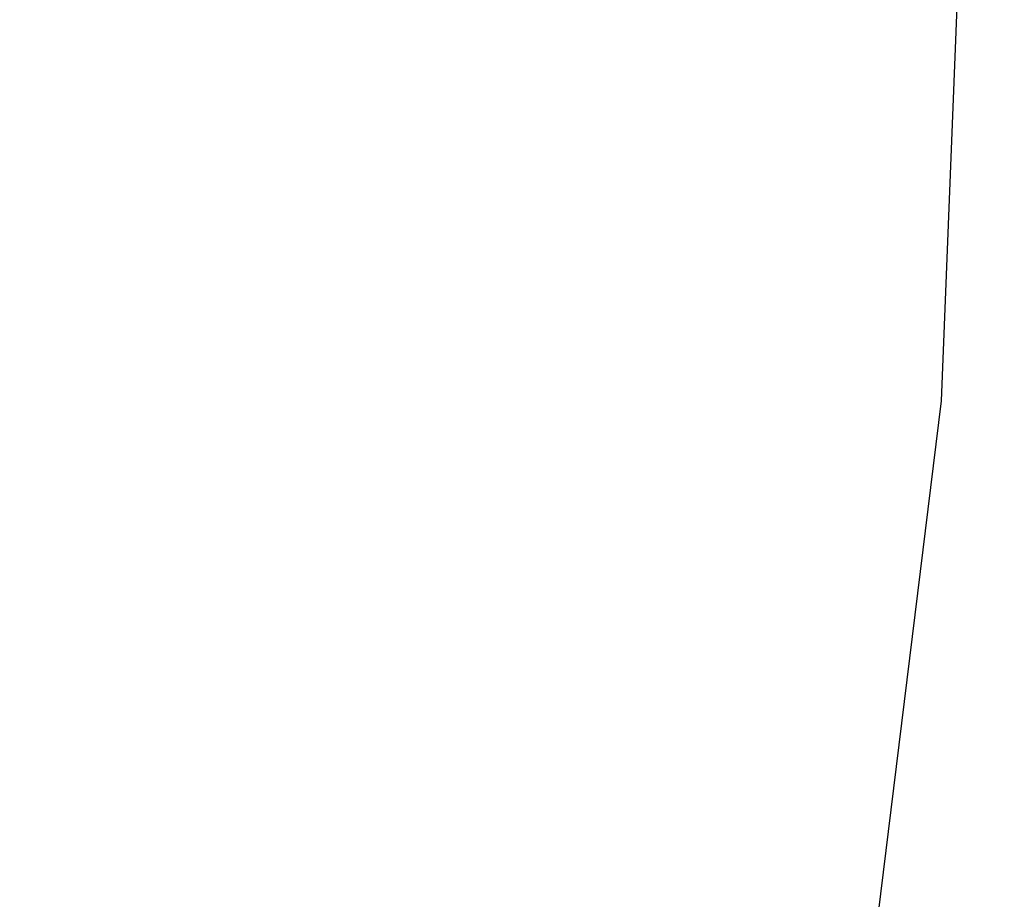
# Paper-space layout '_Trimétrica' of a CAD drawing. Header units: millimetres. Extents: x -779 to 107, y -976 to -84.
# Tile 126 of 197: x -337.03 to -330.6, y -597.91 to -592.16. Entities that reach past the tile are written whole.
import ezdxf

# ---------------------------------------------------------------- set-up
doc = ezdxf.new("R2010")
doc.units = ezdxf.units.MM

psp = doc.layouts.new('_Trimétrica')

# ---------------------------------------------------------------- linework, layer by layer
at = {"color": 7, "linetype": 'Continuous', "lineweight": 25, "flags": 128}
psp.add_lwpolyline([(-365.982, -629.6151), (-362.2117, -629.1671), (-358.5687, -628.409), (-355.0745, -627.3453), (-351.7495, -625.9823), (-348.6134, -624.3279), (-345.6844, -622.392), (-342.9798, -620.1857), (-340.5154, -617.7222), (-338.3058, -615.0158), (-336.3638, -612.0824), (-334.7009, -608.9392), (-333.3269, -605.6047), (-332.2497, -602.0985), (-331.4757, -598.4411), (-331.0095, -594.654), (-330.8538, -590.7593)], dxfattribs=at)
at = {"color": 7, "linetype": 'Continuous', "lineweight": 25}
psp.add_arc((-359.2698, -581.4062), 39.1661, 315.62191, 1.64384, dxfattribs=at)
for points, knots in [([(-402.0302, -454.6863), (-401.7708, -454.4659), (-400.4713, -453.3619), (-397.9233, -451.6082), (-394.3914, -449.4442), (-390.6601, -447.552), (-386.7647, -445.9137), (-382.7129, -444.5396), (-378.5195, -443.431), (-374.1973, -442.5903), (-369.7591, -442.0189), (-365.2179, -441.7177), (-360.5866, -441.6873), (-355.8786, -441.9275), (-351.1076, -442.4379), (-346.2876, -443.2173), (-341.4329, -444.2641), (-336.5586, -445.5756), (-331.6794, -447.1486), (-326.8108, -448.979), (-321.9682, -451.0618), (-317.1671, -453.391), (-312.4229, -455.9599), (-307.751, -458.761), (-303.1666, -461.7856), (-298.6846, -465.0247), (-294.3195, -468.468), (-290.0855, -472.1047), (-285.9964, -475.9233), (-282.0654, -479.9116), (-278.3052, -484.0565), (-274.7279, -488.3448), (-271.3449, -492.7622), (-268.1667, -497.2944), (-265.2034, -501.9264), (-262.464, -506.6431), (-259.9566, -511.429), (-257.6887, -516.2684), (-255.6668, -521.1455), (-253.8963, -526.0444), (-252.382, -530.9492), (-251.1275, -535.8441), (-250.1357, -540.7136), (-249.4083, -545.5425), (-248.9465, -550.316), (-248.7504, -555.0198), (-248.8197, -559.6402), (-249.1533, -564.1639), (-249.7496, -568.5785), (-250.6068, -572.8722), (-251.7227, -577.0335), (-253.0949, -581.0519), (-254.7217, -584.9159), (-256.5971, -588.6179), (-258.7306, -592.1356), (-260.7626, -595.0573), (-262.1751, -596.7153), (-262.7094, -597.3424)], [0, 0, 0, 0, 0.0048103, 0.0240984, 0.0433393, 0.0625087, 0.0815904, 0.1005761, 0.1194649, 0.1382616, 0.1569744, 0.1756139, 0.1941911, 0.212717, 0.231202, 0.2496551, 0.2680841, 0.2864957, 0.3048953, 0.3232871, 0.3416745, 0.3600597, 0.3784441, 0.3968289, 0.4152149, 0.4336023, 0.4519911, 0.4703809, 0.4887711, 0.5071612, 0.5255502, 0.5439371, 0.5623211, 0.5807015, 0.5990777, 0.6174492, 0.6358161, 0.6541786, 0.6725374, 0.6908937, 0.7092488, 0.7276051, 0.7459657, 0.7643349, 0.782718, 0.8011217, 0.8195537, 0.8380233, 0.8565408, 0.8751175, 0.8937649, 0.9124944, 0.9313158, 0.9502357, 0.9692562, 0.9883728, 1, 1, 1, 1]), ([(-554.675, -592.6948), (-553.9344, -594.1433), (-551.7996, -598.3192), (-548.0837, -605.1647), (-543.4548, -613.1966), (-538.5906, -621.1335), (-533.5009, -628.9676), (-528.1903, -636.6901), (-522.665, -644.2924), (-516.9311, -651.7662), (-510.9952, -659.1032), (-504.8637, -666.2952), (-498.5435, -673.3343), (-492.0417, -680.2128), (-485.3654, -686.9229), (-478.5221, -693.4573), (-471.5192, -699.8087), (-464.3647, -705.97), (-457.0662, -711.9342), (-449.632, -717.6949), (-442.0702, -723.2455), (-434.3891, -728.5797), (-426.5973, -733.6916), (-418.7032, -738.5754), (-410.7156, -743.2256), (-402.6433, -747.6368), (-394.4953, -751.804), (-386.2804, -755.7225), (-378.0079, -759.3876), (-369.687, -762.7951), (-361.3268, -765.941), (-352.9366, -768.8217), (-344.526, -771.4336), (-336.1043, -773.7736), (-327.6809, -775.8389), (-319.2654, -777.627), (-310.8673, -779.1356), (-302.4961, -780.363), (-294.1614, -781.3074), (-285.8727, -781.9677), (-277.6396, -782.3431), (-269.4714, -782.4329), (-261.3778, -782.2371), (-253.368, -781.7559), (-245.4513, -780.9897), (-237.6369, -779.9396), (-229.9339, -778.6069), (-222.3511, -776.9933), (-214.8974, -775.1007), (-207.5814, -772.9317), (-200.4112, -770.489), (-193.3953, -767.7756), (-186.5411, -764.7952), (-179.8573, -761.5503), (-173.3478, -758.0493), (-167.0328, -754.2801), (-161.8871, -750.9634), (-158.9243, -748.8103), (-157.9309, -748.0884)], [0, 0, 0, 0, 0.009671, 0.02788, 0.046088, 0.064297, 0.082505, 0.100713, 0.11892, 0.137128, 0.155335, 0.173542, 0.191749, 0.209957, 0.228164, 0.246372, 0.26458, 0.282788, 0.300997, 0.319206, 0.337416, 0.355627, 0.373839, 0.392051, 0.410265, 0.428479, 0.446693, 0.464908, 0.483124, 0.50134, 0.519555, 0.537771, 0.555985, 0.574198, 0.592409, 0.610618, 0.628823, 0.647025, 0.665222, 0.683413, 0.701598, 0.719775, 0.737943, 0.756102, 0.77425, 0.792386, 0.810509, 0.828618, 0.846713, 0.864794, 0.882858, 0.900907, 0.918941, 0.936959, 0.954963, 0.972953, 0.990932, 1, 1, 1, 1])]:
    psp.add_open_spline(points, degree=3, knots=knots, dxfattribs=at)

doc.saveas('drawing.dxf')
